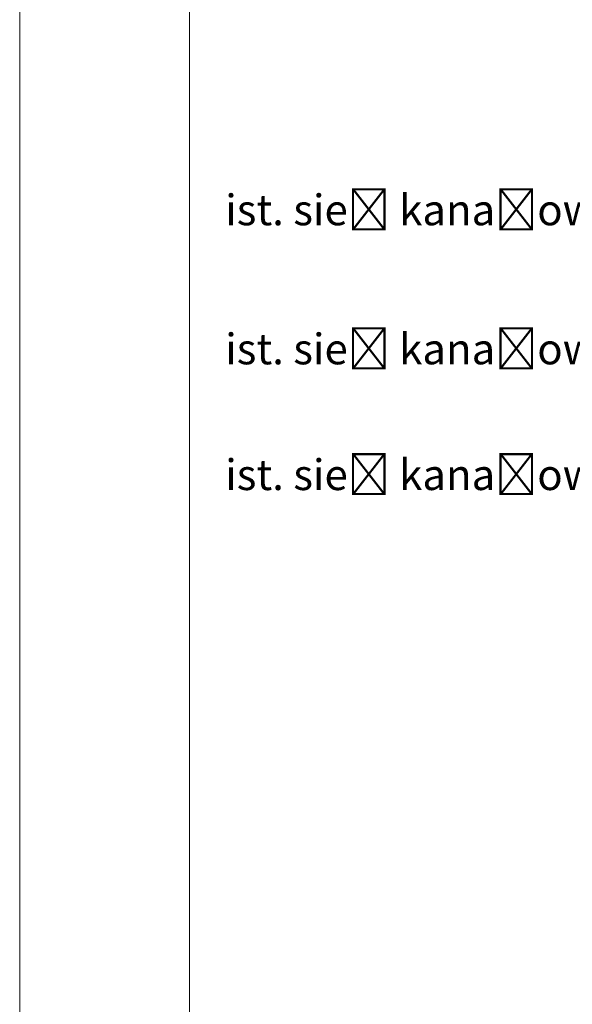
# Model space of a CAD drawing. Header units: metres. Extents: x 6538042 to 13082743, y 6022817 to 12049805.
# Tile 8 of 92: x 6539322 to 6539350, y 6024136 to 6024187. Entities that reach past the tile are written whole.
import ezdxf

# ---------------------------------------------------------------- set-up
doc = ezdxf.new("R2010")
doc.units = ezdxf.units.M
doc.header["$MEASUREMENT"] = 0
doc.layers.get('0').update_dxf_attribs({"linetype": 'CONTINUOUS', "lineweight": 18})
doc.layers.add('dg opis', color=7, linetype='CONTINUOUS')
doc.styles.add('STYL1', font='SIMPLEX.shx', dxfattribs={"width": 0.8})

msp = doc.modelspace()

# ---------------------------------------------------------------- linework, layer by layer
for p, q in [((6539321.80959, 6024215.79277), (6539321.80959, 6024073.26141)), ((6539330.60658, 6024215.79277), (6539330.60658, 6024073.26141))]:
    msp.add_line(p, q)

# ---------------------------------------------------------------- texts
at = {"layer": 'dg opis', "color": 7, "linetype": 'Continuous', "lineweight": 60, "char_height": 1.5939804, "attachment_point": 1, "style": 'STYL1'}
for insert in [(6539332.45073, 6024178.14336), (6539332.45073, 6024170.94058), (6539332.45073, 6024164.42709)]:
    msp.add_mtext_dynamic_manual_height_columns('\\A1;ist. sieć kanałowa', width=26.3298502, gutter_width=12.5, heights=[0], dxfattribs=dict(at, insert=insert))

doc.saveas('drawing.dxf')
